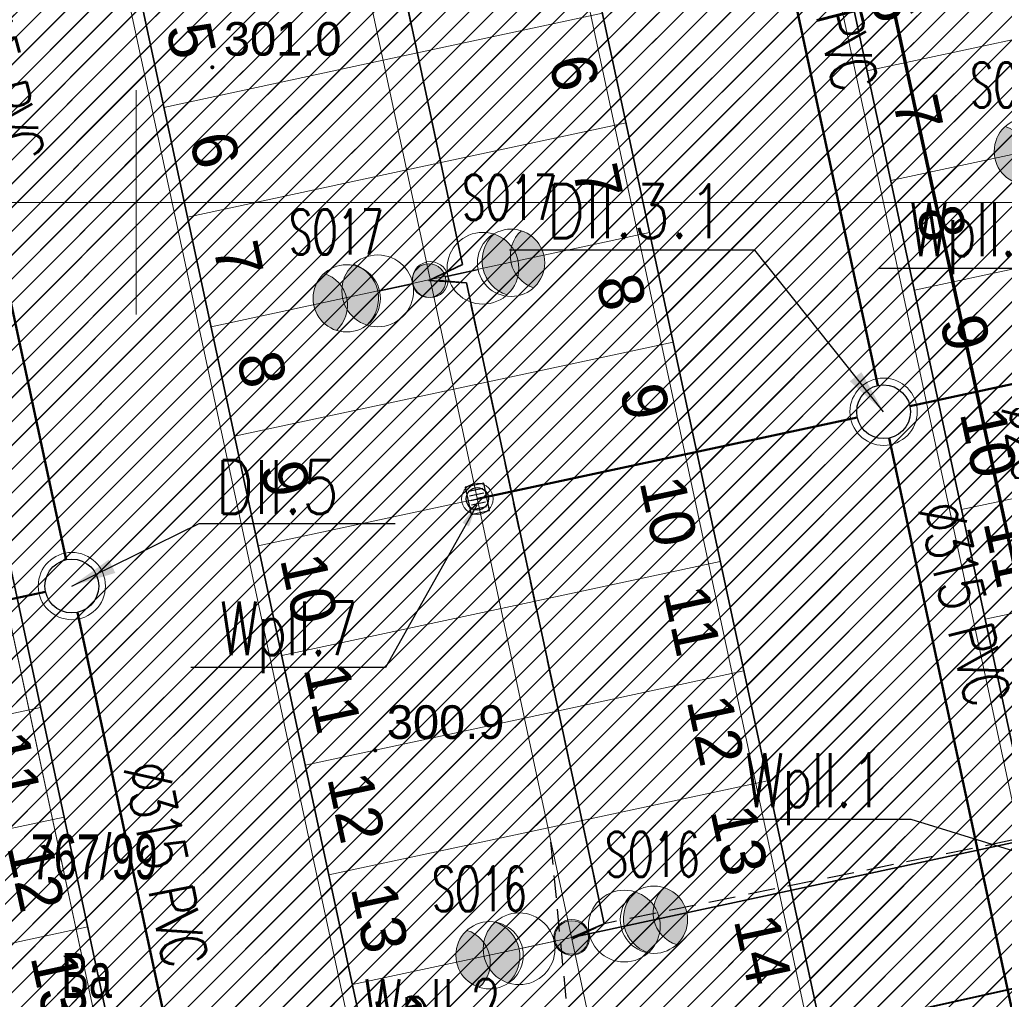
# Model space of a CAD drawing. Header units: metres. Extents: x 6567444 to 13135881, y 5574237 to 11149086.
# Tile 131 of 191: x 6567897 to 6567919, y 5574482 to 5574504. Entities that reach past the tile are written whole.
import ezdxf
from ezdxf.enums import TextEntityAlignment as Align

# ---------------------------------------------------------------- set-up
doc = ezdxf.new("R2010")
doc.units = ezdxf.units.M
for name, pattern in [('Krawędzie ukryte xs', [0.9, 0.6, -0.3]), ('Przerywana gęsta', [90, 60, -30]), ('SEL_r', [1.5, 1, -0.5])]:
    doc.linetypes.add(name, pattern=pattern)
for name, color, linetype, lineweight in [('_TT_KAN_D_II etap', 116, 'Continuous', 50), ('_TT_KAN_D_OPIS_DN', 7, 'Continuous', 30), ('_TT_KAN_D_Opis_PKT_II', 7, 'Continuous', 30), ('_TT_KAN_D_Opis_PKT_wpust', 7, 'Continuous', 30), ('_TT_KAN_D_WPUST', 7, 'Continuous', 25), ('_TT_KAN_S_Opis_DN', 7, 'Continuous', 30), ('_TT_KAN_S_ZEWN_II etap', 30, 'Continuous', 70), ('EGB_DzialkaEwidencyjna', 7, 'Continuous', 18), ('EGB_KonturUzytkuGruntowego', 92, 'Continuous', 18), ('OTRN', 7, 'Continuous', 13), ('PARRA', 7, 'Continuous', 13), ('PARSI', 7, 'Continuous', 20), ('SEL_kanalizacja_kablowa_nN', 1, 'SEL_knN', 40), ('SEL_sieci_kable_nN_oswietlenie', 7, 'SEL_eNN', 35), ('SEL_sieci_oswietlenie_oprawy', 152, 'Continuous', 20), ('SEL_sieci_pomocnicza_przerywana', 140, 'SEL_r', 25)]:
    doc.layers.add(name, color=color, linetype=linetype, lineweight=lineweight)
for name, color, linetype in [('FORMA - Arch 01 - 820-G Rysunki Obrazki', 7, 'Continuous'), ('FORMA - Arch 01 - PZT 1 Strefy', 7, 'Continuous'), ('FORMA - Arch 01 - PZT-3 Zagospodarowanie', 7, 'Continuous'), ('FORMA - Arch 01 - PZT-6 Uzbrojenie - Oświeltlenia', 7, 'Continuous'), ('OTRN_O', 7, 'Continuous'), ('SEL_atrybut_bloku1', 7, 'Continuous'), ('SEL_atrybut_bloku2', 9, 'Continuous')]:
    doc.layers.add(name, color=color, linetype=linetype)
doc.styles.add('ARIAL', font='arial.ttf')
doc.styles.add('BDOT', font='arial.ttf', dxfattribs={"width": 0.9})
doc.styles.add('pzt_11-06-2015 (2)$0$RomanS', font='romans.shx')
doc.styles.add('ROMANS', font='romans.shx', dxfattribs={"width": 0.9})
doc.styles.get("Standard").update_dxf_attribs({"font": 'arial.ttf'})
doc.styles.add('STYL_AUTOMATYCZNY_10', font='arial.ttf', dxfattribs={"width": 0.8})
doc.linetypes.add('SEL_eNN', pattern='A,5,["eNN",ARIAL,S=1,R=0,X=1.45,Y=0.25],5', length=10)
doc.linetypes.add('SEL_knN', pattern='A,5,["knN",ARIAL,S=1,R=0,X=1.8,Y=0.25],5', length=10)
doc.dimstyles.new('ISO-25', dxfattribs={"dimtxt": 2.5, "dimasz": 2.5, "dimexe": 1.25, "dimexo": 0.625, "dimtad": 1, "dimtxsty": 'Standard', "dimcen": 2.5, "dimadec": 0, "dimazin": 0, "dimtfac": 1, "dimtmove": 0, "dimatfit": 3, "dimfxl": 1, "dimarcsym": 0})
pattern_1 = [(45, (0, 0), (-0.265165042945, 0.265165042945), [])]

# ---------------------------------------------------------------- blocks, each defined once
blk = doc.blocks.new('OTRN')
at = {"layer": 'OTRN', "color": 0, "const_width": 0.09}
blk.add_lwpolyline([(-0.045, 0, 1), (0.045, 0, 1)], format="xyb", close=True, dxfattribs=at)
at = {"layer": 'OTRN_O', "color": 0, "style": 'BDOT'}
blk.add_attdef('RZEDNA', (0.514, 0.515), '', height=1.5, dxfattribs=at)
blk = doc.blocks.new('mzsk_3')
at = {"layer": 'PARSI', "color": 0}
for p, q in [((-5, 0), (5, 0)), ((0, -5), (0, 0))]:
    blk.add_line(p, q, dxfattribs=at)
blk = doc.blocks.new('_MDCP')
at = {"layer": 'PARRA'}
for points in [[(6567600, 5574500), (6567600, 5574750), (6568000, 5574750), (6568000, 5574500)], [(6567600, 5574250), (6567600, 5574500), (6568000, 5574500), (6568000, 5574250)]]:
    blk.add_lwpolyline(points, close=True, dxfattribs=at)
at = {"layer": 'OTRN', "color": 14, "xscale": 0.5, "yscale": 0.5, "zscale": 0.5}
for p, values in [((6567901.702, 5574503.012, 301.047), {'RZEDNA': '301.0'}), ((6567905.335, 5574487.781, 300.864), {'RZEDNA': '300.9'})]:
    blk.add_blockref('OTRN', p, dxfattribs=at).add_auto_attribs(values)
at = {"layer": 'PARSI', "xscale": 0.5, "yscale": 0.5, "zscale": 0.5}
for rotation in [180.0000000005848, 1.16962990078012e-09]:
    blk.add_blockref('mzsk_3', (6567900, 5574500), dxfattribs=dict(at, rotation=rotation))
at = {"layer": 'EGB_DzialkaEwidencyjna', "lineweight": 20, "width": 0.66}
blk.add_text('767/99', height=1, dxfattribs=at).set_placement((6567899.068, 5574485.412), align=Align.MIDDLE_CENTER)
at = {"layer": 'EGB_KonturUzytkuGruntowego', "lineweight": 20, "width": 0.66}
blk.add_text('Ba', height=1, dxfattribs=at).set_placement((6567898.899, 5574482.766), align=Align.MIDDLE_CENTER)
blk = doc.blocks.new('tb wpust')
at = {"layer": '_TT_KAN_D_WPUST', "lineweight": 30}
for p, q in [((-0.21, 0.154), (-0.21, -0.166)), ((-0.105, 0.154), (-0.105, -0.166)), ((-0.004, 0.154), (-0.004, -0.166)), ((0.1, 0.154), (0.1, -0.166)), ((0.205, 0.154), (0.205, -0.166))]:
    blk.add_line(p, q, dxfattribs=at)
blk.add_lwpolyline([(-0.31, -0.21), (0.31, -0.21), (0.31, 0.21), (-0.31, 0.21)], close=True, dxfattribs=at)
at = {"layer": '_TT_KAN_D_WPUST', "lineweight": 18}
blk.add_circle((0, 0), 0.35, dxfattribs=at)
at = {"layer": '_TT_KAN_D_WPUST', "color": 96, "lineweight": 30}
blk.add_circle((0, 0), 0.25, dxfattribs=at)
blk = doc.blocks.new('Miejsca parkingowe 27[8]', base_point=(6567892.619, 5574511.932))
at = {"layer": 'FORMA - Arch 01 - PZT-3 Zagospodarowanie', "color": 7, "linetype": 'Przerywana gęsta', "lineweight": 13}
for p, q in [((6567897.872, 5574487.49), (6567892.984, 5574486.439)), ((6567898.398, 5574485.046), (6567893.509, 5574483.995)), ((6567898.923, 5574482.601), (6567894.035, 5574481.551))]:
    blk.add_line(p, q, dxfattribs=at)
at = {"layer": 'FORMA - Arch 01 - PZT-3 Zagospodarowanie', "color": 7, "lineweight": 13, "style": 'STYL_AUTOMATYCZNY_10'}
for tag, p in [('num_start_0', (6567891.992, 5574510.617)), ('num_start_1', (6567892.518, 5574508.173)), ('num_start_2', (6567893.043, 5574505.72)), ('num_start_3', (6567893.568, 5574503.284)), ('num_start_4', (6567894.094, 5574500.832)), ('num_start_5', (6567894.619, 5574498.388)), ('num_start_6', (6567895.144, 5574495.952)), ('num_start_7', (6567895.67, 5574493.499)), ('num_start_8', (6567896.195, 5574491.055)), ('num_start_9', (6567896.72, 5574488.611)), ('num_start_10', (6567897.245, 5574486.175)), ('num_start_11', (6567897.771, 5574483.731)), ('num_start_12', (6567898.296, 5574481.278)), ('num_start_13', (6567898.821, 5574478.842))]:
    blk.add_attdef(tag, text='', height=1, rotation=282.1296, dxfattribs=at).set_placement(p, align=Align.MIDDLE_CENTER)
blk = doc.blocks.new('Miejsca parkingowe 27[9]', base_point=(6567897.996, 5574513.087))
at = {"layer": 'FORMA - Arch 01 - PZT-3 Zagospodarowanie', "color": 7, "linetype": 'Przerywana gęsta', "lineweight": 13}
for p, q in [((6567900.623, 5574500.866), (6567905.511, 5574501.917)), ((6567901.148, 5574498.422), (6567906.037, 5574499.473)), ((6567901.674, 5574495.978), (6567906.562, 5574497.029)), ((6567902.199, 5574493.534), (6567907.087, 5574494.584)), ((6567902.724, 5574491.09), (6567907.613, 5574492.14)), ((6567903.25, 5574488.645), (6567908.138, 5574489.696)), ((6567903.775, 5574486.201), (6567908.663, 5574487.252)), ((6567904.3, 5574483.757), (6567909.189, 5574484.808)), ((6567904.825, 5574481.313), (6567909.714, 5574482.364))]:
    blk.add_line(p, q, dxfattribs=at)
at = {"layer": 'FORMA - Arch 01 - PZT-3 Zagospodarowanie', "color": 7, "lineweight": 13, "style": 'STYL_AUTOMATYCZNY_10'}
for tag, p in [('num_start_0', (6567899.132, 5574512.151)), ('num_start_1', (6567899.657, 5574509.707)), ('num_start_2', (6567900.182, 5574507.255)), ('num_start_3', (6567900.708, 5574504.819)), ('num_start_4', (6567901.233, 5574502.366)), ('num_start_5', (6567901.758, 5574499.922)), ('num_start_6', (6567902.284, 5574497.486)), ('num_start_7', (6567902.809, 5574495.033)), ('num_start_8', (6567903.334, 5574492.589)), ('num_start_9', (6567903.859, 5574490.145)), ('num_start_10', (6567904.385, 5574487.709)), ('num_start_11', (6567904.91, 5574485.265)), ('num_start_12', (6567905.435, 5574482.813)), ('num_start_13', (6567905.961, 5574480.377))]:
    blk.add_attdef(tag, text='', height=1, rotation=282.1296, dxfattribs=at).set_placement(p, align=Align.MIDDLE_CENTER)
blk = doc.blocks.new('Miejsca parkingowe 27[10]', base_point=(6567907.773, 5574515.189))
at = {"layer": 'FORMA - Arch 01 - PZT-3 Zagospodarowanie', "color": 7, "linetype": 'Przerywana gęsta', "lineweight": 13}
for p, q in [((6567910.4, 5574502.968), (6567905.511, 5574501.917)), ((6567910.925, 5574500.523), (6567906.037, 5574499.473)), ((6567911.45, 5574498.079), (6567906.562, 5574497.029)), ((6567911.976, 5574495.635), (6567907.087, 5574494.584)), ((6567912.501, 5574493.191), (6567907.613, 5574492.14)), ((6567913.026, 5574490.747), (6567908.138, 5574489.696)), ((6567913.552, 5574488.303), (6567908.663, 5574487.252)), ((6567914.077, 5574485.858), (6567909.189, 5574484.808)), ((6567914.602, 5574483.414), (6567909.714, 5574482.364))]:
    blk.add_line(p, q, dxfattribs=at)
at = {"layer": 'FORMA - Arch 01 - PZT-3 Zagospodarowanie', "color": 7, "lineweight": 13, "style": 'STYL_AUTOMATYCZNY_10'}
for tag, p in [('num_start_0', (6567907.146, 5574513.874)), ('num_start_1', (6567907.672, 5574511.43)), ('num_start_2', (6567908.197, 5574508.977)), ('num_start_3', (6567908.722, 5574506.541)), ('num_start_4', (6567909.248, 5574504.089)), ('num_start_5', (6567909.773, 5574501.644)), ('num_start_6', (6567910.298, 5574499.209)), ('num_start_7', (6567910.823, 5574496.756)), ('num_start_8', (6567911.349, 5574494.312)), ('num_start_9', (6567911.874, 5574491.868)), ('num_start_10', (6567912.399, 5574489.432)), ('num_start_11', (6567912.925, 5574486.988)), ('num_start_12', (6567913.45, 5574484.535)), ('num_start_13', (6567913.975, 5574482.099))]:
    blk.add_attdef(tag, text='', height=1, rotation=282.1296, dxfattribs=at).set_placement(p, align=Align.MIDDLE_CENTER)
blk = doc.blocks.new('Miejsca parkingowe 27[12]', base_point=(6567913.15, 5574516.344))
at = {"layer": 'FORMA - Arch 01 - PZT-3 Zagospodarowanie', "color": 7, "linetype": 'Przerywana gęsta', "lineweight": 13}
for p, q in [((6567916.302, 5574501.679), (6567921.191, 5574502.73)), ((6567916.828, 5574499.235), (6567921.716, 5574500.286)), ((6567917.353, 5574496.791), (6567922.241, 5574497.841)), ((6567917.878, 5574494.347), (6567922.767, 5574495.397)), ((6567918.404, 5574491.902), (6567923.292, 5574492.953)), ((6567918.929, 5574489.458), (6567923.817, 5574490.509))]:
    blk.add_line(p, q, dxfattribs=at)
at = {"layer": 'FORMA - Arch 01 - PZT-3 Zagospodarowanie', "color": 7, "lineweight": 13, "style": 'STYL_AUTOMATYCZNY_10'}
for tag, p in [('num_start_0', (6567914.286, 5574515.408)), ('num_start_1', (6567914.811, 5574512.964)), ('num_start_2', (6567915.336, 5574510.511)), ('num_start_3', (6567915.862, 5574508.076)), ('num_start_4', (6567916.387, 5574505.623)), ('num_start_5', (6567916.912, 5574503.179)), ('num_start_6', (6567917.438, 5574500.743)), ('num_start_7', (6567917.963, 5574498.29)), ('num_start_8', (6567918.488, 5574495.846)), ('num_start_9', (6567919.013, 5574493.402)), ('num_start_10', (6567919.539, 5574490.966)), ('num_start_11', (6567920.064, 5574488.522)), ('num_start_12', (6567920.589, 5574486.07)), ('num_start_13', (6567921.115, 5574483.634))]:
    blk.add_attdef(tag, text='', height=1, rotation=282.1296, dxfattribs=at).set_placement(p, align=Align.MIDDLE_CENTER)
blk = doc.blocks.new('PR1183 Chorzów Metalowców V09_TT')
at = {"layer": 'FORMA - Arch 01 - PZT 1 Strefy', "linetype": 'Continuous', "lineweight": 0, "true_color": 0x577933}
h = blk.add_hatch(dxfattribs=at)
h.set_pattern_fill('ANSI31', color=77, scale=3, style=0)
h.set_pattern_definition(pattern_1)
h.paths.add_polyline_path([(6567829, 5574517.24), (6567842.398, 5574471.118), (6567844.165, 5574471.632), (6567846.931, 5574462.111), (6567846.967, 5574484.472), (6567835.736, 5574536.73), (6567846.642, 5574539.074), (6567844.864, 5574547.35), (6567918.571, 5574563.191), (6567935.605, 5574483.933), (6567930.975, 5574476.768), (6567931.227, 5574475.595), (6567933.57, 5574476.098, 0.216609), (6567938.884, 5574480.085), (6567921.55, 5574567.86), (6567849.267, 5574550.953), (6567830.11, 5574546.47)])
at = {"layer": 'FORMA - Arch 01 - PZT 1 Strefy', "linetype": 'Continuous', "lineweight": 0, "true_color": 0x69697f}
h = blk.add_hatch(dxfattribs=at)
h.set_pattern_fill('ANSI31', color=8, scale=3, style=0)
h.set_pattern_definition(pattern_1)
h.paths.add_polyline_path([(6567875.437, 5574515.718), (6567883.567, 5574477.893), (6567884.58, 5574473.187), (6567886.578, 5574463.891), (6567886.587, 5574463.893), (6567900.21, 5574466.838, -0.318533), (6567899.358, 5574467.62), (6567899.085, 5574468.891, -0.414214), (6567899.852, 5574470.079), (6567930.975, 5574476.768), (6567935.605, 5574483.933), (6567924.844, 5574534.007), (6567916.781, 5574532.275), (6567916.886, 5574531.786, -0.414214), (6567911.513, 5574523.471)])
h.paths.add_polyline_path([(6567890.289, 5574475.183), (6567882.84, 5574509.83, -0.414214), (6567884.459, 5574511.827), (6567891.303, 5574513.297, -0.414214), (6567892.488, 5574512.529), (6567900.066, 5574477.285, -0.457655), (6567898.958, 5574476.024), (6567891.477, 5574474.416, -0.372067)], flags=0)
h.paths.add_polyline_path([(6567906.631, 5574477.673, -0.414214), (6567905.44, 5574478.44), (6567897.865, 5574513.685, -0.414214), (6567898.635, 5574514.873), (6567906.457, 5574516.554, -0.414214), (6567907.645, 5574515.787), (6567915.217, 5574480.541, -0.414214), (6567914.452, 5574479.354)], flags=0)
h.paths.add_polyline_path([(6567913.019, 5574516.942, -0.414214), (6567913.789, 5574518.13), (6567914.948, 5574518.379, -0.227837), (6567920.849, 5574516.958), (6567922.941, 5574515.251, -0.170304), (6567923.975, 5574513.557), (6567929.342, 5574488.599, -0.198912), (6567929.204, 5574487.846), (6567926.784, 5574484.101, -0.198912), (6567922.376, 5574481.057), (6567921.785, 5574480.93, -0.414214), (6567920.597, 5574481.697)], flags=0)
at = {"layer": 'FORMA - Arch 01 - PZT 1 Strefy', "linetype": 'Continuous', "lineweight": 0, "true_color": 0x606060}
h = blk.add_hatch(dxfattribs=at)
h.set_pattern_fill('ANSI31', color=251, scale=3, style=0)
h.set_pattern_definition(pattern_1)
h.paths.add_polyline_path([(6567877.761, 5574470.187), (6567884.905, 5574471.723), (6567884.671, 5574472.811), (6567884.473, 5574473.729), (6567883.567, 5574477.893), (6567878.678, 5574476.842), (6567871.324, 5574511.061), (6567876.212, 5574512.111), (6567874.387, 5574520.606), (6567909.387, 5574528.128), (6567910.438, 5574523.24), (6567911.513, 5574523.471, 0.390142), (6567916.985, 5574531.214), (6567916.781, 5574532.275), (6567866.729, 5574521.517)])
at = {"layer": 'FORMA - Arch 01 - PZT 1 Strefy', "linetype": 'Continuous', "lineweight": 0, "true_color": 0x4b7a78}
h = blk.add_hatch(dxfattribs=at)
h.set_pattern_fill('ANSI31', color=137, scale=3, style=0)
h.set_pattern_definition(pattern_1)
h.paths.add_polyline_path([(6567920.505, 5574482.126), (6567925.393, 5574483.176), (6567924.343, 5574488.065), (6567929.231, 5574489.115), (6567923.978, 5574513.557), (6567919.089, 5574512.507), (6567918.039, 5574517.395), (6567913.15, 5574516.344)])
h = blk.add_hatch(dxfattribs=at)
h.set_pattern_fill('ANSI31', color=137, scale=3, style=0)
h.set_pattern_definition(pattern_1)
h.paths.add_polyline_path([(6567897.994, 5574513.087), (6567905.348, 5574478.868), (6567915.125, 5574480.969), (6567907.77, 5574515.188)])
h = blk.add_hatch(dxfattribs=at)
h.set_pattern_fill('ANSI31', color=137, scale=3, style=0)
h.set_pattern_definition(pattern_1)
h.paths.add_polyline_path([(6567890.194, 5574475.611), (6567899.971, 5574477.712), (6567892.616, 5574511.931), (6567882.84, 5574509.83)])
at = {"layer": 'FORMA - Arch 01 - PZT-6 Uzbrojenie - Oświeltlenia', "linetype": 'Continuous', "lineweight": 13}
for points in [[(6567907.981, 5574498.042, -0.57735), (6567908.272, 5574496.688, -0.57735)], [(6567905.143, 5574496.015, -0.57735), (6567904.852, 5574497.37, -0.57735)], [(6567911.133, 5574483.377, -0.57735), (6567911.424, 5574482.022, -0.57735)], [(6567908.295, 5574481.35, -0.57735), (6567908.004, 5574482.705, -0.57735)]]:
    blk.add_hatch(color=7, dxfattribs=at).paths.add_polyline_path(points)
at = {"layer": 'FORMA - Arch 01 - 820-G Rysunki Obrazki', "color": 1, "linetype": 'Krawędzie ukryte xs', "lineweight": 25}
for points in [[(6567918.556, 5574514.987), (6567919.348, 5574514.972), (6567922.418, 5574500.684), (6567921.716, 5574500.286), (6567922.508, 5574500.271), (6567925.511, 5574486.407), (6567924.82, 5574485.613), (6567910.437, 5574482.666)], [(6567909.721, 5574482.327), (6567910.437, 5574482.666), (6567907.366, 5574496.954), (6567906.562, 5574497.029), (6567907.278, 5574497.367), (6567904.319, 5574511.241), (6567903.364, 5574511.681), (6567889.073, 5574508.361)]]:
    blk.add_lwpolyline(points, dxfattribs=at)
at = {"layer": 'FORMA - Arch 01 - PZT 1 Strefy', "color": 254, "linetype": 'Continuous', "lineweight": 13, "true_color": 0xd2d2ff}
for p, q in [((6567920.597, 5574481.697), (6567913.019, 5574516.942)), ((6567907.645, 5574515.787), (6567915.217, 5574480.541)), ((6567905.44, 5574478.44), (6567897.865, 5574513.685)), ((6567892.488, 5574512.529), (6567900.066, 5574477.285))]:
    blk.add_line(p, q, dxfattribs=at)
at = {"layer": 'FORMA - Arch 01 - PZT 1 Strefy', "color": 131, "linetype": 'Continuous', "lineweight": 13, "true_color": 0x97f4f0}
for p, q in [((6567913.15, 5574516.344), (6567920.505, 5574482.126)), ((6567915.125, 5574480.969), (6567907.77, 5574515.188)), ((6567897.994, 5574513.087), (6567905.348, 5574478.868)), ((6567899.971, 5574477.712), (6567892.616, 5574511.931))]:
    blk.add_line(p, q, dxfattribs=at)
at = {"layer": 'FORMA - Arch 01 - PZT-3 Zagospodarowanie', "color": 7, "linetype": 'Continuous', "lineweight": 35}
for p, q in [((6567920.597, 5574481.697), (6567913.022, 5574516.942)), ((6567915.22, 5574480.542), (6567907.645, 5574515.787)), ((6567905.443, 5574478.44), (6567897.868, 5574513.686)), ((6567900.066, 5574477.285), (6567892.491, 5574512.53))]:
    blk.add_line(p, q, dxfattribs=at)
at = {"layer": 'FORMA - Arch 01 - PZT-3 Zagospodarowanie', "color": 7, "linetype": 'Continuous', "lineweight": 18}
blk.add_line((6567902.885, 5574514.138), (6567910.239, 5574479.919), dxfattribs=at)
at = {"layer": 'FORMA - Arch 01 - PZT-6 Uzbrojenie - Oświeltlenia', "color": 7, "linetype": 'Continuous', "lineweight": 13}
for centre, radius in [((6567907.735, 5574497.281), 0.8), ((6567905.389, 5574496.777), 0.8), ((6567906.562, 5574497.029), 0.4), ((6567906.562, 5574497.029), 0.4), ((6567910.887, 5574482.616), 0.8), ((6567908.541, 5574482.111), 0.8), ((6567909.714, 5574482.364), 0.4), ((6567909.714, 5574482.364), 0.4)]:
    blk.add_circle(centre, radius, dxfattribs=at)
for centre, start, end in [((6567908.517, 5574497.449), 132.1296, 252.1296), ((6567904.607, 5574496.608), 312.1296, 72.1296), ((6567911.669, 5574482.784), 132.1296, 252.1296), ((6567907.759, 5574481.943), 312.1296, 72.1296)]:
    blk.add_arc(centre, 0.8, start, end, dxfattribs=at)
at = {"layer": 'FORMA - Arch 01 - PZT-3 Zagospodarowanie', "color": 7, "linetype": 'Przerywana gęsta', "lineweight": 15}
ref = blk.add_blockref('Miejsca parkingowe 27[12]', (6567913.15, 5574516.344), dxfattribs=at)
ref.add_attrib('num_start_5', '6', dxfattribs={"color": 7, "lineweight": 13, "height": 1, "rotation": 282.1296, "style": 'STYL_AUTOMATYCZNY_10'}).set_placement((6567916.912, 5574503.179), align=Align.MIDDLE_CENTER)
ref.add_attrib('num_start_6', '7', dxfattribs={"color": 7, "lineweight": 13, "height": 1, "rotation": 282.1296, "style": 'STYL_AUTOMATYCZNY_10'}).set_placement((6567917.438, 5574500.743), align=Align.MIDDLE_CENTER)
ref.add_attrib('num_start_7', '8', dxfattribs={"color": 7, "lineweight": 13, "height": 1, "rotation": 282.1296, "style": 'STYL_AUTOMATYCZNY_10'}).set_placement((6567917.963, 5574498.29), align=Align.MIDDLE_CENTER)
ref.add_attrib('num_start_8', '9', dxfattribs={"color": 7, "lineweight": 13, "height": 1, "rotation": 282.1296, "style": 'STYL_AUTOMATYCZNY_10'}).set_placement((6567918.488, 5574495.846), align=Align.MIDDLE_CENTER)
ref.add_attrib('num_start_9', '10', dxfattribs={"color": 7, "lineweight": 13, "height": 1, "rotation": 282.1296, "style": 'STYL_AUTOMATYCZNY_10'}).set_placement((6567919.013, 5574493.402), align=Align.MIDDLE_CENTER)
ref.add_attrib('num_start_10', '11', dxfattribs={"color": 7, "lineweight": 13, "height": 1, "rotation": 282.1296, "style": 'STYL_AUTOMATYCZNY_10'}).set_placement((6567919.539, 5574490.966), align=Align.MIDDLE_CENTER)
ref = blk.add_blockref('Miejsca parkingowe 27[10]', (6567907.773, 5574515.189), dxfattribs=at)
ref.add_attrib('num_start_5', '6', dxfattribs={"color": 7, "lineweight": 13, "height": 1, "rotation": 282.1296, "style": 'STYL_AUTOMATYCZNY_10'}).set_placement((6567909.773, 5574501.644), align=Align.MIDDLE_CENTER)
ref.add_attrib('num_start_6', '7', dxfattribs={"color": 7, "lineweight": 13, "height": 1, "rotation": 282.1296, "style": 'STYL_AUTOMATYCZNY_10'}).set_placement((6567910.298, 5574499.209), align=Align.MIDDLE_CENTER)
ref.add_attrib('num_start_7', '8', dxfattribs={"color": 7, "lineweight": 13, "height": 1, "rotation": 282.1296, "style": 'STYL_AUTOMATYCZNY_10'}).set_placement((6567910.823, 5574496.756), align=Align.MIDDLE_CENTER)
ref.add_attrib('num_start_8', '9', dxfattribs={"color": 7, "lineweight": 13, "height": 1, "rotation": 282.1296, "style": 'STYL_AUTOMATYCZNY_10'}).set_placement((6567911.349, 5574494.312), align=Align.MIDDLE_CENTER)
ref.add_attrib('num_start_9', '10', dxfattribs={"color": 7, "lineweight": 13, "height": 1, "rotation": 282.1296, "style": 'STYL_AUTOMATYCZNY_10'}).set_placement((6567911.874, 5574491.868), align=Align.MIDDLE_CENTER)
ref.add_attrib('num_start_10', '11', dxfattribs={"color": 7, "lineweight": 13, "height": 1, "rotation": 282.1296, "style": 'STYL_AUTOMATYCZNY_10'}).set_placement((6567912.399, 5574489.432), align=Align.MIDDLE_CENTER)
ref.add_attrib('num_start_11', '12', dxfattribs={"color": 7, "lineweight": 13, "height": 1, "rotation": 282.1296, "style": 'STYL_AUTOMATYCZNY_10'}).set_placement((6567912.925, 5574486.988), align=Align.MIDDLE_CENTER)
ref.add_attrib('num_start_12', '13', dxfattribs={"color": 7, "lineweight": 13, "height": 1, "rotation": 282.1296, "style": 'STYL_AUTOMATYCZNY_10'}).set_placement((6567913.45, 5574484.535), align=Align.MIDDLE_CENTER)
ref.add_attrib('num_start_13', '14', dxfattribs={"color": 7, "lineweight": 13, "height": 1, "rotation": 282.1296, "style": 'STYL_AUTOMATYCZNY_10'}).set_placement((6567913.975, 5574482.099), align=Align.MIDDLE_CENTER)
ref = blk.add_blockref('Miejsca parkingowe 27[9]', (6567897.996, 5574513.087), dxfattribs=at)
ref.add_attrib('num_start_4', '5', dxfattribs={"color": 7, "lineweight": 13, "height": 1, "rotation": 282.1296, "style": 'STYL_AUTOMATYCZNY_10'}).set_placement((6567901.233, 5574502.366), align=Align.MIDDLE_CENTER)
ref.add_attrib('num_start_5', '6', dxfattribs={"color": 7, "lineweight": 13, "height": 1, "rotation": 282.1296, "style": 'STYL_AUTOMATYCZNY_10'}).set_placement((6567901.758, 5574499.922), align=Align.MIDDLE_CENTER)
ref.add_attrib('num_start_6', '7', dxfattribs={"color": 7, "lineweight": 13, "height": 1, "rotation": 282.1296, "style": 'STYL_AUTOMATYCZNY_10'}).set_placement((6567902.284, 5574497.486), align=Align.MIDDLE_CENTER)
ref.add_attrib('num_start_7', '8', dxfattribs={"color": 7, "lineweight": 13, "height": 1, "rotation": 282.1296, "style": 'STYL_AUTOMATYCZNY_10'}).set_placement((6567902.809, 5574495.033), align=Align.MIDDLE_CENTER)
ref.add_attrib('num_start_8', '9', dxfattribs={"color": 7, "lineweight": 13, "height": 1, "rotation": 282.1296, "style": 'STYL_AUTOMATYCZNY_10'}).set_placement((6567903.334, 5574492.589), align=Align.MIDDLE_CENTER)
ref.add_attrib('num_start_9', '10', dxfattribs={"color": 7, "lineweight": 13, "height": 1, "rotation": 282.1296, "style": 'STYL_AUTOMATYCZNY_10'}).set_placement((6567903.859, 5574490.145), align=Align.MIDDLE_CENTER)
ref.add_attrib('num_start_10', '11', dxfattribs={"color": 7, "lineweight": 13, "height": 1, "rotation": 282.1296, "style": 'STYL_AUTOMATYCZNY_10'}).set_placement((6567904.385, 5574487.709), align=Align.MIDDLE_CENTER)
ref.add_attrib('num_start_11', '12', dxfattribs={"color": 7, "lineweight": 13, "height": 1, "rotation": 282.1296, "style": 'STYL_AUTOMATYCZNY_10'}).set_placement((6567904.91, 5574485.265), align=Align.MIDDLE_CENTER)
ref.add_attrib('num_start_12', '13', dxfattribs={"color": 7, "lineweight": 13, "height": 1, "rotation": 282.1296, "style": 'STYL_AUTOMATYCZNY_10'}).set_placement((6567905.435, 5574482.813), align=Align.MIDDLE_CENTER)
ref.add_attrib('num_start_13', '14', dxfattribs={"color": 7, "lineweight": 13, "height": 1, "rotation": 282.1296, "style": 'STYL_AUTOMATYCZNY_10'}).set_placement((6567905.961, 5574480.377), align=Align.MIDDLE_CENTER)
ref = blk.add_blockref('Miejsca parkingowe 27[8]', (6567892.619, 5574511.932), dxfattribs=at)
ref.add_attrib('num_start_10', '11', dxfattribs={"color": 7, "lineweight": 13, "height": 1, "rotation": 282.1296, "style": 'STYL_AUTOMATYCZNY_10'}).set_placement((6567897.245, 5574486.175), align=Align.MIDDLE_CENTER)
ref.add_attrib('num_start_11', '12', dxfattribs={"color": 7, "lineweight": 13, "height": 1, "rotation": 282.1296, "style": 'STYL_AUTOMATYCZNY_10'}).set_placement((6567897.771, 5574483.731), align=Align.MIDDLE_CENTER)
ref.add_attrib('num_start_12', '13', dxfattribs={"color": 7, "lineweight": 13, "height": 1, "rotation": 282.1296, "style": 'STYL_AUTOMATYCZNY_10'}).set_placement((6567898.296, 5574481.278), align=Align.MIDDLE_CENTER)
blk = doc.blocks.new('GE.I.6640.1.468.2024_MDCP_dodatkowe pomiary_12.03.2026')
at = {"layer": 'PARRA'}
for points in [[(6567600, 5574500), (6567600, 5574750), (6568000, 5574750), (6568000, 5574500)], [(6567600, 5574250), (6567600, 5574500), (6568000, 5574500), (6568000, 5574250)]]:
    blk.add_lwpolyline(points, close=True, dxfattribs=at)
at = {"layer": 'OTRN', "color": 14, "xscale": 0.5, "yscale": 0.5, "zscale": 0.5}
for p, values in [((6567901.702, 5574503.012, 301.047), {'RZEDNA': '301.0'}), ((6567905.335, 5574487.781, 300.864), {'RZEDNA': '300.9'})]:
    blk.add_blockref('OTRN', p, dxfattribs=at).add_auto_attribs(values)
at = {"layer": 'PARSI', "xscale": 0.5, "yscale": 0.5, "zscale": 0.5}
for rotation in [180.0000000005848, 1.16962990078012e-09]:
    blk.add_blockref('mzsk_3', (6567900, 5574500), dxfattribs=dict(at, rotation=rotation))
at = {"layer": 'EGB_DzialkaEwidencyjna', "lineweight": 20, "width": 0.66}
blk.add_text('767/99', height=1, dxfattribs=at).set_placement((6567899.068, 5574485.412), align=Align.MIDDLE_CENTER)
at = {"layer": 'EGB_KonturUzytkuGruntowego', "lineweight": 20, "width": 0.66}
blk.add_text('Ba', height=1, dxfattribs=at).set_placement((6567898.899, 5574482.766), align=Align.MIDDLE_CENTER)
blk = doc.blocks.new('oprawa zewnetrzna stojaca')
for points in [[(2.625, 0, 0.267949), (2.25, 0.65, 0.57735), (2.25, -0.65, 0.267949)], [(0.375, 0, 1), (-0.375, 0, 1)]]:
    blk.add_hatch(color=256).paths.add_polyline_path(points)
blk.add_line((1.125, 0), (0.375, 0))
for centre, radius in [((1.875, 0), 0.75), ((0, 0), 0.375)]:
    blk.add_circle(centre, radius)
blk.add_arc((2.625, 0), 0.75, 120, 240)
at = {"layer": 'SEL_atrybut_bloku1', "style": 'ROMANS', "width": 0.6, "flags": 8}
blk.add_attdef('TYP', text='', height=1, dxfattribs=at).set_placement((1.873, 0.9), align=Align.CENTER)
at = {"layer": 'SEL_atrybut_bloku2', "style": 'ROMANS', "width": 0.6, "flags": 8}
for tag, p in [('OPIS1', (1.873, -1.638)), ('OPIS2', (1.873, -2.499))]:
    blk.add_attdef(tag, text='', height=0.75, dxfattribs=at).set_placement(p, align=Align.CENTER)
blk = doc.blocks.new('PT-IE-001 PZT - instal. elektr XREFF')
at = {"layer": 'SEL_kanalizacja_kablowa_nN', "ltscale": 0.8}
blk.add_lwpolyline([(6567923.453, 5574483.34), (6567910.353, 5574480.422)], dxfattribs=at)
at = {"layer": 'SEL_sieci_kable_nN_oswietlenie', "ltscale": 0.8}
blk.add_lwpolyline([(6567903.41, 5574512.944), (6567904.319, 5574512.491), (6567907.278, 5574498.617), (6567906.529, 5574498.256), (6567907.366, 5574498.204), (6567910.437, 5574483.916), (6567909.714, 5574483.614), (6567909.714, 5574483.614)], dxfattribs=at)
at = {"layer": 'SEL_sieci_kable_nN_oswietlenie', "ltscale": 0.5}
blk.add_lwpolyline([(6567909.714, 5574483.614), (6567925.191, 5574486.938)], dxfattribs=at)
at = {"layer": 'SEL_sieci_pomocnicza_przerywana', "ltscale": 0.5}
blk.add_lwpolyline([(6567909.739, 5574480.763), (6567909.242, 5574485.809)], dxfattribs=at)
at = {"layer": 'SEL_sieci_oswietlenie_oprawy'}
ref = blk.add_blockref('oprawa zewnetrzna stojaca', (6567921.716, 5574501.532), dxfattribs=dict(at, rotation=192.2005331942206))
ref.add_attrib('TYP', 'SO20', dxfattribs={"layer": 'SEL_atrybut_bloku1', "height": 1, "style": 'ROMANS', "width": 0.6, "flags": 8}).set_placement((6567919.656, 5574502.117), align=Align.CENTER)
ref = blk.add_blockref('oprawa zewnetrzna stojaca', (6567906.529, 5574498.256), dxfattribs=dict(at, rotation=12.20053319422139))
ref.add_attrib('TYP', 'SO17', dxfattribs={"layer": 'SEL_atrybut_bloku1', "height": 1, "style": 'ROMANS', "width": 0.6, "flags": 8}).set_placement((6567908.327, 5574499.61), align=Align.CENTER)
ref = blk.add_blockref('oprawa zewnetrzna stojaca', (6567906.53, 5574498.256), dxfattribs=dict(at, rotation=192.2005331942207))
ref.add_attrib('TYP', 'SO17', dxfattribs={"layer": 'SEL_atrybut_bloku1', "height": 1, "style": 'ROMANS', "width": 0.6, "flags": 8}).set_placement((6567904.469, 5574498.841), align=Align.CENTER)
ref = blk.add_blockref('oprawa zewnetrzna stojaca', (6567909.715, 5574483.612), dxfattribs=dict(at, rotation=12.20053319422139))
ref.add_attrib('TYP', 'SO16', dxfattribs={"layer": 'SEL_atrybut_bloku1', "height": 1, "style": 'ROMANS', "width": 0.6, "flags": 8}).set_placement((6567911.513, 5574484.966), align=Align.CENTER)
ref = blk.add_blockref('oprawa zewnetrzna stojaca', (6567909.715, 5574483.612), dxfattribs=dict(at, rotation=192.200533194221))
ref.add_attrib('TYP', 'SO16', dxfattribs={"layer": 'SEL_atrybut_bloku1', "height": 1, "style": 'ROMANS', "width": 0.6, "flags": 8}).set_placement((6567907.655, 5574484.197), align=Align.CENTER)

msp = doc.modelspace()

# ---------------------------------------------------------------- block references
at = {"layer": 'Defpoints'}
msp.add_blockref('GE.I.6640.1.468.2024_MDCP_dodatkowe pomiary_12.03.2026', (0, 0), dxfattribs=at)

# ---------------------------------------------------------------- next in the draw order: block references
msp.add_blockref('PR1183 Chorzów Metalowców V09_TT', (0, 1.25))

# ---------------------------------------------------------------- next in the draw order: block references
msp.add_blockref('_MDCP', (0, 0))

# ---------------------------------------------------------------- next in the draw order: linework, layer by layer
at = {"layer": '_TT_KAN_D_II etap'}
for p, q in [((6567917.253, 5574495.458), (6567922.764, 5574496.646)), ((6567907.617, 5574493.387), (6567916.08, 5574495.206)), ((6567892.456, 5574490.133), (6567897.983, 5574491.321))]:
    msp.add_line(p, q, dxfattribs=at)
for points in [[(6567913.116, 5574511.854), (6567916.541, 5574495.918)], [(6567895.019, 5574507.965), (6567898.443, 5574492.033)], [(6567916.793, 5574494.745), (6567920.414, 5574477.896)], [(6567898.695, 5574490.86), (6567902.317, 5574474.007)]]:
    msp.add_lwpolyline(points, dxfattribs=at)
at = {"layer": '_TT_KAN_D_II etap', "lineweight": 13}
for centre in [(6567916.667, 5574495.332), (6567898.569, 5574491.447)]:
    msp.add_circle(centre, 0.75, dxfattribs=at)
at = {"layer": '_TT_KAN_D_II etap', "lineweight": 30}
for centre in [(6567916.667, 5574495.332), (6567898.569, 5574491.447)]:
    msp.add_circle(centre, 0.6, dxfattribs=at)
at = {"layer": '_TT_KAN_S_ZEWN_II etap'}
msp.add_line((6567912.307, 5574525.472), (6567923.123, 5574475.504), dxfattribs=at)

# ---------------------------------------------------------------- next in the draw order: block references
at = {"layer": '_TT_KAN_D_WPUST', "rotation": 101.9259753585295}
msp.add_blockref('tb wpust', (6567907.61, 5574493.39), dxfattribs=at)

# ---------------------------------------------------------------- next in the draw order: texts
at = {"layer": '_TT_KAN_D_OPIS_DN', "char_height": 1, "attachment_point": 1, "style": 'pzt_11-06-2015 (2)$0$RomanS'}
for insert, rotation in [((6567915.437, 5574507.147), 284.0132), ((6567896.851, 5574505.537), 284.0132), ((6567918.384, 5574493.435), 284.0132), ((6567900.695, 5574487.628, 300.4), 281.4064)]:
    msp.add_mtext_dynamic_manual_height_columns('\\T0.85;\\W0.8;%%C315 PVC', width=9.13673, gutter_width=12.5, heights=[0], dxfattribs=dict(at, insert=insert, rotation=rotation))
at = {"layer": '_TT_KAN_D_Opis_PKT_II', "char_height": 1.2, "style": 'ROMANS'}
for s, insert, attachment_point in [('\\W0.8;DII.3.1', (6567913.142, 5574500.402), 3), ('\\W0.8;DII.5', (6567901.769, 5574494.256), 1)]:
    msp.add_mtext(s, dxfattribs=dict(at, insert=insert, attachment_point=attachment_point))
at = {"layer": '_TT_KAN_S_Opis_DN', "insert": (6567920.266, 5574495.644), "char_height": 1, "attachment_point": 1, "rotation": 280, "style": 'pzt_11-06-2015 (2)$0$RomanS'}
msp.add_mtext_dynamic_manual_height_columns('\\T0.85;\\W0.8;%%C200 PVC', width=9.13673, gutter_width=12.5, heights=[0], dxfattribs=at)

# ---------------------------------------------------------------- next in the draw order: leaders
at = {"layer": '_TT_KAN_D_Opis_PKT_II', "lineweight": 25, "annotation_type": 0, "has_hookline": 1}
for points, hookline_direction, text_width in [([(6567916.667, 5574495.332), (6567913.794, 5574498.932), (6567912.794, 5574498.932)], 1, 3.84), ([(6567898.569, 5574491.447), (6567901.408, 5574492.838), (6567902.408, 5574492.838)], 0, 2.743)]:
    msp.add_leader(points, dimstyle='ISO-25', override={"dimasz": 1, "dimgap": 0.625, "dimtad": 3}, dxfattribs=dict(at, hookline_direction=hookline_direction, text_width=text_width))

# ---------------------------------------------------------------- next in the draw order: block references
msp.add_blockref('PT-IE-001 PZT - instal. elektr XREFF', (0, 0))

# ---------------------------------------------------------------- next in the draw order: hatches: boundary and pattern name
at = {"layer": 'FORMA - Arch 01 - PZT 1 Strefy', "linetype": 'Continuous', "lineweight": 0, "true_color": 0x577933}
h = msp.add_hatch(dxfattribs=at)
h.set_pattern_fill('ANSI31', color=77, scale=3, style=0)
h.set_pattern_definition(pattern_1)
h.paths.add_polyline_path([(6567829, 5574517.24), (6567842.398, 5574471.118), (6567844.165, 5574471.632), (6567846.931, 5574462.111), (6567846.967, 5574484.472), (6567835.736, 5574536.73), (6567846.642, 5574539.074), (6567844.864, 5574547.35), (6567918.571, 5574563.191), (6567935.605, 5574483.933), (6567930.975, 5574476.768), (6567931.227, 5574475.595), (6567933.57, 5574476.098, 0.216609), (6567938.884, 5574480.085), (6567921.55, 5574567.86), (6567849.267, 5574550.953), (6567830.11, 5574546.47)])
at = {"layer": 'FORMA - Arch 01 - PZT 1 Strefy', "linetype": 'Continuous', "lineweight": 0, "true_color": 0x69697f}
h = msp.add_hatch(dxfattribs=at)
h.set_pattern_fill('ANSI31', color=8, scale=3, style=0)
h.set_pattern_definition(pattern_1)
h.paths.add_polyline_path([(6567875.437, 5574515.718), (6567883.567, 5574477.893), (6567884.58, 5574473.187), (6567886.578, 5574463.891), (6567886.587, 5574463.893), (6567900.21, 5574466.838, -0.318533), (6567899.358, 5574467.62), (6567899.085, 5574468.891, -0.414214), (6567899.852, 5574470.079), (6567930.975, 5574476.768), (6567935.605, 5574483.933), (6567924.844, 5574534.007), (6567916.781, 5574532.275), (6567916.886, 5574531.786, -0.414214), (6567911.513, 5574523.471)])
h.paths.add_polyline_path([(6567890.289, 5574475.183), (6567882.84, 5574509.83, -0.414214), (6567884.459, 5574511.827), (6567891.303, 5574513.297, -0.414214), (6567892.488, 5574512.529), (6567900.066, 5574477.285, -0.457655), (6567898.958, 5574476.024), (6567891.477, 5574474.416, -0.372067)], flags=0)
h.paths.add_polyline_path([(6567906.631, 5574477.673, -0.414214), (6567905.44, 5574478.44), (6567897.865, 5574513.685, -0.414214), (6567898.635, 5574514.873), (6567906.457, 5574516.554, -0.414214), (6567907.645, 5574515.787), (6567915.217, 5574480.541, -0.414214), (6567914.452, 5574479.354)], flags=0)
h.paths.add_polyline_path([(6567913.019, 5574516.942, -0.414214), (6567913.789, 5574518.13), (6567914.948, 5574518.379, -0.227837), (6567920.849, 5574516.958), (6567922.941, 5574515.251, -0.170304), (6567923.975, 5574513.557), (6567929.342, 5574488.599, -0.198912), (6567929.204, 5574487.846), (6567926.784, 5574484.101, -0.198912), (6567922.376, 5574481.057), (6567921.785, 5574480.93, -0.414214), (6567920.597, 5574481.697)], flags=0)
at = {"layer": 'FORMA - Arch 01 - PZT 1 Strefy', "linetype": 'Continuous', "lineweight": 0, "true_color": 0x606060}
h = msp.add_hatch(dxfattribs=at)
h.set_pattern_fill('ANSI31', color=251, scale=3, style=0)
h.set_pattern_definition(pattern_1)
h.paths.add_polyline_path([(6567877.761, 5574470.187), (6567884.905, 5574471.723), (6567884.671, 5574472.811), (6567884.473, 5574473.729), (6567883.567, 5574477.893), (6567878.678, 5574476.842), (6567871.324, 5574511.061), (6567876.212, 5574512.111), (6567874.387, 5574520.606), (6567909.387, 5574528.128), (6567910.438, 5574523.24), (6567911.513, 5574523.471, 0.390142), (6567916.985, 5574531.214), (6567916.781, 5574532.275), (6567866.729, 5574521.517)])
at = {"layer": 'FORMA - Arch 01 - PZT 1 Strefy', "linetype": 'Continuous', "lineweight": 0, "true_color": 0x4b7a78}
h = msp.add_hatch(dxfattribs=at)
h.set_pattern_fill('ANSI31', color=137, scale=3, style=0)
h.set_pattern_definition(pattern_1)
h.paths.add_polyline_path([(6567920.505, 5574482.126), (6567925.393, 5574483.176), (6567924.343, 5574488.065), (6567929.231, 5574489.115), (6567923.978, 5574513.557), (6567919.089, 5574512.507), (6567918.039, 5574517.395), (6567913.15, 5574516.344)])
h = msp.add_hatch(dxfattribs=at)
h.set_pattern_fill('ANSI31', color=137, scale=3, style=0)
h.set_pattern_definition(pattern_1)
h.paths.add_polyline_path([(6567897.994, 5574513.087), (6567905.348, 5574478.868), (6567915.125, 5574480.969), (6567907.77, 5574515.188)])
h = msp.add_hatch(dxfattribs=at)
h.set_pattern_fill('ANSI31', color=137, scale=3, style=0)
h.set_pattern_definition(pattern_1)
h.paths.add_polyline_path([(6567890.194, 5574475.611), (6567899.971, 5574477.712), (6567892.616, 5574511.931), (6567882.84, 5574509.83)])

# ---------------------------------------------------------------- next in the draw order: linework, layer by layer
at = {"layer": 'FORMA - Arch 01 - PZT 1 Strefy', "color": 254, "linetype": 'Continuous', "lineweight": 13, "true_color": 0xd2d2ff}
for p, q in [((6567920.597, 5574481.697), (6567913.019, 5574516.942)), ((6567907.645, 5574515.787), (6567915.217, 5574480.541)), ((6567905.44, 5574478.44), (6567897.865, 5574513.685)), ((6567892.488, 5574512.529), (6567900.066, 5574477.285))]:
    msp.add_line(p, q, dxfattribs=at)
at = {"layer": 'FORMA - Arch 01 - PZT 1 Strefy', "color": 131, "linetype": 'Continuous', "lineweight": 13, "true_color": 0x97f4f0}
for p, q in [((6567913.15, 5574516.344), (6567920.505, 5574482.126)), ((6567915.125, 5574480.969), (6567907.77, 5574515.188)), ((6567897.994, 5574513.087), (6567905.348, 5574478.868)), ((6567899.971, 5574477.712), (6567892.616, 5574511.931))]:
    msp.add_line(p, q, dxfattribs=at)

# ---------------------------------------------------------------- next in the draw order: texts
at = {"layer": '_TT_KAN_D_Opis_PKT_wpust', "lineweight": 25, "char_height": 1.2, "attachment_point": 3, "style": 'ROMANS'}
for s, insert in [('\\T0.95;\\W0.7;WpII.4', (6567920.292, 5574500)), ('\\T0.95;\\W0.7;WpII.7', (6567904.913, 5574491.105, 300.5)), ('\\T0.95;\\W0.7;WpII.1', (6567916.628, 5574487.718)), ('\\T0.95;\\W0.7;WpII.2', (6567908.118, 5574482.682))]:
    msp.add_mtext(s, dxfattribs=dict(at, insert=insert))

# ---------------------------------------------------------------- next in the draw order: leaders
at = {"layer": '_TT_KAN_D_Opis_PKT_wpust', "lineweight": 25, "annotation_type": 0, "has_hookline": 1, "hookline_direction": 1}
for points, text_width in [([(6567922.825, 5574496.497), (6567920.945, 5574498.525), (6567920.445, 5574498.525)], 3.262), ([(6567907.596, 5574493.253, 300.5), (6567905.566, 5574489.629, 300.5), (6567905.066, 5574489.629, 300.5)], 3.222), ([(6567925.752, 5574483.63), (6567917.282, 5574486.243), (6567916.782, 5574486.243)], 2.982)]:
    msp.add_leader(points, dimstyle='ISO-25', override={"dimasz": 0.5, "dimgap": 0.625, "dimtad": 3}, dxfattribs=dict(at, text_width=text_width))

doc.saveas('drawing.dxf')
